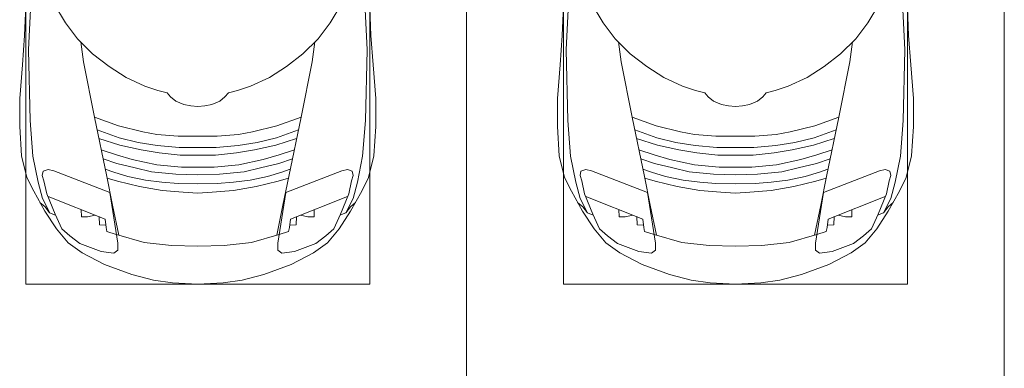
# Model space of a CAD drawing. Header units: millimetres. Extents: x -32229 to 192519, y -13689 to 125138.
# Tile 233 of 256: x 60457 to 65035, y 99459 to 101080. Entities that reach past the tile are written whole.
import ezdxf

# ---------------------------------------------------------------- set-up
doc = ezdxf.new("R2010")
doc.units = ezdxf.units.MM
doc.layers.add('A-DETL-GENF-OTLN', color=7, linetype='Continuous', lineweight=18)
doc.layers.add('C-PRKG-____-OTLN', color=7, linetype='Continuous', lineweight=18)

# ---------------------------------------------------------------- blocks, each defined once
blk = doc.blocks.new('АР_Машиноместо - 4900x2400_М__5300х2500_-V17--01 ЭЛ')
at = {"layer": 'A-DETL-GENF-OTLN', "color": 253, "lineweight": 13, "true_color": 0xaaaaaa}
for p, q in [((1044.2, -818.6), (943.3, -845.1)), ((1132.7, -806), (1044.2, -818.6)), ((1250, -800), (1132.7, -806)), ((1250, -800), (1367.3, -806)), ((1367.3, -806), (1455.8, -818.6)), ((1455.8, -818.6), (1556.7, -845.1)), ((943.3, -845.1), (815.8, -891)), ((1556.7, -845.1), (1684.2, -891)), ((815.8, -891), (711.9, -946.2)), ((1684.2, -891), (1788.1, -946.2)), ((711.9, -946.2), (647.2, -992.8)), ((800.1, -952.6), (700.9, -989.1)), ((859, -944.1), (800.1, -952.6)), ((877.7, -958.9), (859, -944.1)), ((877.7, -991.4), (877.7, -958.9)), ((1622.3, -958.9), (1641, -944.1)), ((1622.3, -991.4), (1622.3, -958.9)), ((1641, -944.1), (1699.9, -952.6)), ((1699.9, -952.6), (1799.1, -989.1)), ((1788.1, -946.2), (1852.8, -992.8)), ((647.2, -992.8), (593.2, -1056.8)), ((700.9, -989.1), (655, -1024.3)), ((841.1, -1225.9), (877.7, -991.4)), ((1000.2, -994.5), (871.4, -1031.3)), ((1127.4, -979.8), (1000.2, -994.5)), ((1250, -977.6), (1127.4, -979.8)), ((1250, -977.6), (1372.6, -979.8)), ((1372.6, -979.8), (1499.8, -994.5)), ((1499.8, -994.5), (1628.6, -1031.3)), ((1658.9, -1225.9), (1622.3, -991.4)), ((1799.1, -989.1), (1845, -1024.3)), ((1852.8, -992.8), (1906.8, -1056.8)), ((654.7, -1024.4), (617.9, -1057.3)), ((882.6, -1027.5), (853.8, -1167.4)), ((1617.4, -1027.5), (1646.2, -1167.4)), ((1845.3, -1024.4), (1882.1, -1057.3)), ((593.2, -1056.8), (539.3, -1140.4)), ((617.9, -1057.3), (586.9, -1126.3)), ((1882.1, -1057.3), (1913.1, -1126.3)), ((1906.8, -1056.8), (1960.7, -1140.4)), ((539.3, -1140.4), (487.4, -1232.1)), ((561.3, -1132.6), (540.4, -1159.6)), ((586.9, -1126.3), (548.2, -1220.1)), ((589, -1121.6), (561.3, -1132.6)), ((1911, -1121.6), (1938.7, -1132.6)), ((1913.1, -1126.3), (1951.8, -1220.1)), ((1938.7, -1132.6), (1959.6, -1159.6)), ((1960.7, -1140.4), (2012.6, -1232.1)), ((540.4, -1159.6), (516.2, -1180.5)), ((853.8, -1167.4), (826.8, -1300.9)), ((1646.2, -1167.4), (1673.2, -1300.9)), ((1959.6, -1159.6), (1983.8, -1180.5)), ((487.4, -1232.1), (455.7, -1296.1)), ((548.2, -1220.1), (535, -1280.6)), ((580.7, -1327.1), (841.1, -1225.9)), ((1084.1, -1236), (978.6, -1254.6)), ((1182.5, -1227.5), (1084.1, -1236)), ((1250, -1223.7), (1182.5, -1227.5)), ((1250, -1223.7), (1317.5, -1227.5)), ((1317.5, -1227.5), (1415.9, -1236)), ((1415.9, -1236), (1521.4, -1254.6)), ((1919.3, -1327.1), (1658.9, -1225.9)), ((1951.8, -1220.1), (1965, -1280.6)), ((2012.6, -1232.1), (2044.3, -1296.1)), ((535, -1280.6), (527.2, -1305.2)), ((876.3, -1278.7), (828.3, -1293.7)), ((978.6, -1254.6), (876.3, -1278.7)), ((1083.6, -1274.6), (1007.1, -1283.7)), ((1159.1, -1267.9), (1083.6, -1274.6)), ((1250, -1266.6), (1159.1, -1267.9)), ((1250, -1266.6), (1340.9, -1267.9)), ((1340.9, -1267.9), (1416.4, -1274.6)), ((1416.4, -1274.6), (1492.9, -1283.7)), ((1521.4, -1254.6), (1623.7, -1278.7)), ((1623.7, -1278.7), (1671.7, -1293.7)), ((1965, -1280.6), (1972.8, -1305.2)), ((455.7, -1296.1), (430.8, -1396.6)), ((527.2, -1305.2), (531.8, -1326)), ((531.8, -1326), (554.4, -1333.3)), ((554.4, -1333.3), (580.7, -1327.1)), ((826.8, -1300.9), (770, -1576.5)), ((859.1, -1321.2), (819.9, -1334.4)), ((925.2, -1301.6), (859.1, -1321.2)), ((1007.1, -1283.7), (925.2, -1301.6)), ((1035, -1323.2), (958.3, -1341.1)), ((1148.3, -1312.4), (1035, -1323.2)), ((1250, -1309.3), (1148.3, -1312.4)), ((1250, -1309.3), (1351.7, -1312.4)), ((1351.7, -1312.4), (1465, -1323.2)), ((1465, -1323.2), (1541.7, -1341.1)), ((1492.9, -1283.7), (1574.8, -1301.6)), ((1574.8, -1301.6), (1640.9, -1321.2)), ((1640.9, -1321.2), (1680.1, -1334.4)), ((1673.2, -1300.9), (1730, -1576.5)), ((1945.6, -1333.3), (1919.3, -1327.1)), ((1968.2, -1326), (1945.6, -1333.3)), ((1972.8, -1305.2), (1968.2, -1326)), ((2044.3, -1296.1), (2069.2, -1396.6)), ((873.8, -1361.2), (809.9, -1383.1)), ((958.3, -1341.1), (873.8, -1361.2)), ((1059, -1354.8), (945.3, -1380.6)), ((1174.5, -1344.2), (1059, -1354.8)), ((1250, -1344.9), (1174.5, -1344.2)), ((1250, -1344.9), (1325.5, -1344.2)), ((1325.5, -1344.2), (1441, -1354.8)), ((1441, -1354.8), (1554.7, -1380.6)), ((1541.7, -1341.1), (1626.2, -1361.2)), ((1626.2, -1361.2), (1690.1, -1383.1)), ((430.8, -1396.6), (422, -1534.1)), ((871.4, -1401.1), (800.5, -1424.6)), ((945.3, -1380.6), (871.4, -1401.1)), ((1070, -1410.4), (986.2, -1425.6)), ((1168.3, -1399.8), (1070, -1410.4)), ((1250, -1400.1), (1168.3, -1399.8)), ((1250, -1400.1), (1331.7, -1399.8)), ((1331.7, -1399.8), (1430, -1410.4)), ((1430, -1410.4), (1513.8, -1425.6)), ((1554.7, -1380.6), (1628.6, -1401.1)), ((1628.6, -1401.1), (1699.5, -1424.6)), ((2069.2, -1396.6), (2078, -1534.1)), ((887, -1446.5), (790.4, -1477.3)), ((973.4, -1459.7), (884.3, -1480.8)), ((986.2, -1425.6), (887, -1446.5)), ((1061.9, -1445.7), (973.4, -1459.7)), ((1163.9, -1435.1), (1061.9, -1445.7)), ((1250, -1435.1), (1163.9, -1435.1)), ((1250, -1435.1), (1336.1, -1435.1)), ((1336.1, -1435.1), (1438.1, -1445.7)), ((1438.1, -1445.7), (1526.6, -1459.7)), ((1513.8, -1425.6), (1613, -1446.5)), ((1526.6, -1459.7), (1615.7, -1480.8)), ((1613, -1446.5), (1709.6, -1477.3)), ((884.3, -1480.8), (782, -1518.1)), ((994.9, -1509.3), (881.7, -1536.4)), ((1060, -1496.1), (994.9, -1509.3)), ((1159.3, -1489.1), (1060, -1496.1)), ((1250, -1488.3), (1159.3, -1489.1)), ((1250, -1488.3), (1340.7, -1489.1)), ((1340.7, -1489.1), (1440, -1496.1)), ((1440, -1496.1), (1505.1, -1509.3)), ((1505.1, -1509.3), (1618.3, -1536.4)), ((1615.7, -1480.8), (1718, -1518.1)), ((422, -1534.1), (422, -1662.9)), ((881.7, -1536.4), (770, -1576.5)), ((1618.3, -1536.4), (1730, -1576.5)), ((2078, -1534.1), (2078, -1662.9)), ((770, -1576.5), (718.3, -1834.2)), ((1730, -1576.5), (1781.7, -1834.2)), ((1184.7, -1635.7), (1147.5, -1650.5)), ((1217.8, -1629.1), (1184.7, -1635.7)), ((1217.8, -1629.1), (1250, -1626.8)), ((1282.2, -1629.1), (1250, -1626.8)), ((1282.2, -1629.1), (1315.3, -1635.7)), ((1315.3, -1635.7), (1352.5, -1650.5)), ((422, -1662.9), (434.8, -1820.7)), ((1107.2, -1689.8), (1064.9, -1700.5)), ((1123.5, -1670.9), (1107.2, -1689.8)), ((1147.5, -1650.5), (1123.5, -1670.9)), ((1352.5, -1650.5), (1376.5, -1670.9)), ((1376.5, -1670.9), (1392.8, -1689.8)), ((1392.8, -1689.8), (1435.1, -1700.5)), ((2078, -1662.9), (2065.2, -1820.7)), ((1004.2, -1721.4), (917, -1761.1)), ((1064.9, -1700.5), (1004.2, -1721.4)), ((1435.1, -1700.5), (1495.8, -1721.4)), ((1495.8, -1721.4), (1583, -1761.1)), ((917, -1761.1), (837.5, -1812.1)), ((1583, -1761.1), (1662.5, -1812.1)), ((434.8, -1820.7), (444.9, -1956.8)), ((837.5, -1812.1), (761.1, -1871.7)), ((1662.5, -1812.1), (1738.9, -1871.7)), ((2065.2, -1820.7), (2055.1, -1956.8)), ((761.1, -1871.7), (690.7, -1941.6)), ((718.3, -1834.2), (705.7, -1926.7)), ((1738.9, -1871.7), (1809.3, -1941.6)), ((1781.7, -1834.2), (1794.3, -1926.7)), ((444.9, -1956.8), (453, -2159.1)), ((690.7, -1941.6), (634.6, -2015)), ((1809.3, -1941.6), (1865.4, -2015)), ((2055.1, -1956.8), (2047, -2159.1)), ((634.6, -2015), (580.7, -2105.7)), ((1865.4, -2015), (1919.3, -2105.7))]:
    blk.add_line(p, q, dxfattribs=at)
at = {"layer": 'A-DETL-GENF-OTLN', "color": 254, "lineweight": 13, "true_color": 0xd4d4d4}
for p, q in [((827.7, -1045), (824.1, -1063.7)), ((871.3, -1031.9), (827.7, -1045)), ((1628.7, -1031.9), (1672.3, -1045)), ((1672.3, -1045), (1675.9, -1063.7)), ((792.9, -1076.2), (791.2, -1114.5)), ((823.3, -1074.4), (792.9, -1076.2)), ((824.1, -1063.7), (818.8, -1102.9)), ((1675.9, -1063.7), (1681.2, -1102.9)), ((1676.7, -1074.4), (1707.1, -1076.2)), ((1707.1, -1076.2), (1708.8, -1114.5)), ((561.7, -1132.1), (527.9, -1198.6)), ((818.8, -1102.9), (554, -1208.1)), ((709.1, -1112.7), (708.2, -1146.9)), ((737.7, -1113.6), (709.1, -1112.7)), ((772.6, -1121.3), (737.7, -1113.6)), ((1681.2, -1102.9), (1946, -1208.1)), ((1727.4, -1121.3), (1762.3, -1113.6)), ((1762.3, -1113.6), (1790.9, -1112.7)), ((1790.9, -1112.7), (1791.8, -1146.9)), ((1938.3, -1132.1), (1972.1, -1198.6)), ((527.9, -1198.6), (507.4, -1274.3)), ((1972.1, -1198.6), (1992.6, -1274.3)), ((507.4, -1274.3), (483.4, -1395.6)), ((1992.6, -1274.3), (2016.6, -1395.6)), ((483.4, -1395.6), (470.9, -1561.4)), ((2016.6, -1395.6), (2029.1, -1561.4)), ((470.9, -1561.4), (462.8, -1889.5)), ((2029.1, -1561.4), (2037.2, -1889.5)), ((462.8, -1889.5), (471.8, -2077.7)), ((2037.2, -1889.5), (2028.2, -2077.7))]:
    blk.add_line(p, q, dxfattribs=at)
at = {"layer": 'C-PRKG-____-OTLN', "color": 253, "lineweight": 13, "true_color": 0xaaaaaa}
for p, q in [((0, 0), (0, -5259.8)), ((450, -800), (450, -4500)), ((450, -800), (2050, -800)), ((2050, -800), (2050, -4500))]:
    blk.add_line(p, q, dxfattribs=at)
blk = doc.blocks.new('АР_Машиноместо - 4900x2400_М__5300х2500_-V19--01 ЭЛ')
at = {"layer": 'A-DETL-GENF-OTLN', "color": 253, "lineweight": 13, "true_color": 0xaaaaaa}
for p, q in [((444.9, 1956.8), (453, 2159.1)), ((2055.1, 1956.8), (2047, 2159.1)), ((634.6, 2015), (580.7, 2105.7)), ((1865.4, 2015), (1919.3, 2105.7)), ((690.7, 1941.6), (634.6, 2015)), ((1809.3, 1941.6), (1865.4, 2015)), ((434.8, 1820.7), (444.9, 1956.8)), ((761.1, 1871.7), (690.7, 1941.6)), ((718.3, 1834.2), (705.7, 1926.7)), ((1738.9, 1871.7), (1809.3, 1941.6)), ((1781.7, 1834.2), (1794.3, 1926.7)), ((2065.2, 1820.7), (2055.1, 1956.8)), ((770, 1576.5), (718.3, 1834.2)), ((837.5, 1812.1), (761.1, 1871.7)), ((1662.5, 1812.1), (1738.9, 1871.7)), ((1730, 1576.5), (1781.7, 1834.2)), ((422, 1662.9), (434.8, 1820.7)), ((917, 1761.1), (837.5, 1812.1)), ((1583, 1761.1), (1662.5, 1812.1)), ((2078, 1662.9), (2065.2, 1820.7)), ((1004.2, 1721.4), (917, 1761.1)), ((1495.8, 1721.4), (1583, 1761.1)), ((1064.9, 1700.5), (1004.2, 1721.4)), ((1107.2, 1689.8), (1064.9, 1700.5)), ((1392.8, 1689.8), (1435.1, 1700.5)), ((1435.1, 1700.5), (1495.8, 1721.4)), ((422, 1534.1), (422, 1662.9)), ((1123.5, 1670.9), (1107.2, 1689.8)), ((1147.5, 1650.5), (1123.5, 1670.9)), ((1184.7, 1635.7), (1147.5, 1650.5)), ((1315.3, 1635.7), (1352.5, 1650.5)), ((1352.5, 1650.5), (1376.5, 1670.9)), ((1376.5, 1670.9), (1392.8, 1689.8)), ((2078, 1534.1), (2078, 1662.9)), ((1217.8, 1629.1), (1184.7, 1635.7)), ((1217.8, 1629.1), (1250, 1626.8)), ((1282.2, 1629.1), (1250, 1626.8)), ((1282.2, 1629.1), (1315.3, 1635.7)), ((826.8, 1300.9), (770, 1576.5)), ((881.7, 1536.4), (770, 1576.5)), ((1618.3, 1536.4), (1730, 1576.5)), ((1673.2, 1300.9), (1730, 1576.5)), ((430.8, 1396.6), (422, 1534.1)), ((884.3, 1480.8), (782, 1518.1)), ((994.9, 1509.3), (881.7, 1536.4)), ((1505.1, 1509.3), (1618.3, 1536.4)), ((1615.7, 1480.8), (1718, 1518.1)), ((2069.2, 1396.6), (2078, 1534.1)), ((887, 1446.5), (790.4, 1477.3)), ((973.4, 1459.7), (884.3, 1480.8)), ((1060, 1496.1), (994.9, 1509.3)), ((1159.3, 1489.1), (1060, 1496.1)), ((1250, 1488.3), (1159.3, 1489.1)), ((1250, 1488.3), (1340.7, 1489.1)), ((1340.7, 1489.1), (1440, 1496.1)), ((1440, 1496.1), (1505.1, 1509.3)), ((1526.6, 1459.7), (1615.7, 1480.8)), ((1613, 1446.5), (1709.6, 1477.3)), ((871.4, 1401.1), (800.5, 1424.6)), ((986.2, 1425.6), (887, 1446.5)), ((1061.9, 1445.7), (973.4, 1459.7)), ((1070, 1410.4), (986.2, 1425.6)), ((1163.9, 1435.1), (1061.9, 1445.7)), ((1250, 1435.1), (1163.9, 1435.1)), ((1250, 1435.1), (1336.1, 1435.1)), ((1336.1, 1435.1), (1438.1, 1445.7)), ((1430, 1410.4), (1513.8, 1425.6)), ((1438.1, 1445.7), (1526.6, 1459.7)), ((1513.8, 1425.6), (1613, 1446.5)), ((1628.6, 1401.1), (1699.5, 1424.6)), ((455.7, 1296.1), (430.8, 1396.6)), ((873.8, 1361.2), (809.9, 1383.1)), ((945.3, 1380.6), (871.4, 1401.1)), ((1059, 1354.8), (945.3, 1380.6)), ((1168.3, 1399.8), (1070, 1410.4)), ((1250, 1400.1), (1168.3, 1399.8)), ((1250, 1400.1), (1331.7, 1399.8)), ((1331.7, 1399.8), (1430, 1410.4)), ((1441, 1354.8), (1554.7, 1380.6)), ((1554.7, 1380.6), (1628.6, 1401.1)), ((1626.2, 1361.2), (1690.1, 1383.1)), ((2044.3, 1296.1), (2069.2, 1396.6)), ((531.8, 1326), (554.4, 1333.3)), ((554.4, 1333.3), (580.7, 1327.1)), ((859.1, 1321.2), (819.9, 1334.4)), ((958.3, 1341.1), (873.8, 1361.2)), ((1035, 1323.2), (958.3, 1341.1)), ((1174.5, 1344.2), (1059, 1354.8)), ((1250, 1344.9), (1174.5, 1344.2)), ((1250, 1344.9), (1325.5, 1344.2)), ((1325.5, 1344.2), (1441, 1354.8)), ((1465, 1323.2), (1541.7, 1341.1)), ((1541.7, 1341.1), (1626.2, 1361.2)), ((1640.9, 1321.2), (1680.1, 1334.4)), ((1945.6, 1333.3), (1919.3, 1327.1)), ((1968.2, 1326), (1945.6, 1333.3)), ((487.4, 1232.1), (455.7, 1296.1)), ((527.2, 1305.2), (531.8, 1326)), ((535, 1280.6), (527.2, 1305.2)), ((580.7, 1327.1), (841.1, 1225.9)), ((853.8, 1167.4), (826.8, 1300.9)), ((876.3, 1278.7), (828.3, 1293.7)), ((925.2, 1301.6), (859.1, 1321.2)), ((1007.1, 1283.7), (925.2, 1301.6)), ((1083.6, 1274.6), (1007.1, 1283.7)), ((1148.3, 1312.4), (1035, 1323.2)), ((1250, 1309.3), (1148.3, 1312.4)), ((1250, 1309.3), (1351.7, 1312.4)), ((1351.7, 1312.4), (1465, 1323.2)), ((1416.4, 1274.6), (1492.9, 1283.7)), ((1492.9, 1283.7), (1574.8, 1301.6)), ((1574.8, 1301.6), (1640.9, 1321.2)), ((1623.7, 1278.7), (1671.7, 1293.7)), ((1646.2, 1167.4), (1673.2, 1300.9)), ((1919.3, 1327.1), (1658.9, 1225.9)), ((1965, 1280.6), (1972.8, 1305.2)), ((1972.8, 1305.2), (1968.2, 1326)), ((2012.6, 1232.1), (2044.3, 1296.1)), ((548.2, 1220.1), (535, 1280.6)), ((978.6, 1254.6), (876.3, 1278.7)), ((1084.1, 1236), (978.6, 1254.6)), ((1159.1, 1267.9), (1083.6, 1274.6)), ((1250, 1266.6), (1159.1, 1267.9)), ((1250, 1266.6), (1340.9, 1267.9)), ((1340.9, 1267.9), (1416.4, 1274.6)), ((1415.9, 1236), (1521.4, 1254.6)), ((1521.4, 1254.6), (1623.7, 1278.7)), ((1951.8, 1220.1), (1965, 1280.6)), ((539.3, 1140.4), (487.4, 1232.1)), ((586.9, 1126.3), (548.2, 1220.1)), ((841.1, 1225.9), (877.7, 991.4)), ((1182.5, 1227.5), (1084.1, 1236)), ((1250, 1223.7), (1182.5, 1227.5)), ((1250, 1223.7), (1317.5, 1227.5)), ((1317.5, 1227.5), (1415.9, 1236)), ((1658.9, 1225.9), (1622.3, 991.4)), ((1913.1, 1126.3), (1951.8, 1220.1)), ((1960.7, 1140.4), (2012.6, 1232.1)), ((540.4, 1159.6), (516.2, 1180.5)), ((561.3, 1132.6), (540.4, 1159.6)), ((882.6, 1027.5), (853.8, 1167.4)), ((1617.4, 1027.5), (1646.2, 1167.4)), ((1938.7, 1132.6), (1959.6, 1159.6)), ((1959.6, 1159.6), (1983.8, 1180.5)), ((593.2, 1056.8), (539.3, 1140.4)), ((589, 1121.6), (561.3, 1132.6)), ((617.9, 1057.3), (586.9, 1126.3)), ((1882.1, 1057.3), (1913.1, 1126.3)), ((1906.8, 1056.8), (1960.7, 1140.4)), ((1911, 1121.6), (1938.7, 1132.6)), ((647.2, 992.8), (593.2, 1056.8)), ((654.7, 1024.4), (617.9, 1057.3)), ((1845.3, 1024.4), (1882.1, 1057.3)), ((1852.8, 992.8), (1906.8, 1056.8)), ((700.9, 989.1), (655, 1024.3)), ((1000.2, 994.5), (871.4, 1031.3)), ((1499.8, 994.5), (1628.6, 1031.3)), ((1799.1, 989.1), (1845, 1024.3)), ((711.9, 946.2), (647.2, 992.8)), ((800.1, 952.6), (700.9, 989.1)), ((877.7, 991.4), (877.7, 958.9)), ((1127.4, 979.8), (1000.2, 994.5)), ((1250, 977.6), (1127.4, 979.8)), ((1250, 977.6), (1372.6, 979.8)), ((1372.6, 979.8), (1499.8, 994.5)), ((1622.3, 991.4), (1622.3, 958.9)), ((1699.9, 952.6), (1799.1, 989.1)), ((1788.1, 946.2), (1852.8, 992.8)), ((815.8, 891), (711.9, 946.2)), ((859, 944.1), (800.1, 952.6)), ((877.7, 958.9), (859, 944.1)), ((1622.3, 958.9), (1641, 944.1)), ((1641, 944.1), (1699.9, 952.6)), ((1684.2, 891), (1788.1, 946.2)), ((943.3, 845.1), (815.8, 891)), ((1556.7, 845.1), (1684.2, 891)), ((1044.2, 818.6), (943.3, 845.1)), ((1455.8, 818.6), (1556.7, 845.1)), ((1132.7, 806), (1044.2, 818.6)), ((1250, 800), (1132.7, 806)), ((1250, 800), (1367.3, 806)), ((1367.3, 806), (1455.8, 818.6))]:
    blk.add_line(p, q, dxfattribs=at)
at = {"layer": 'A-DETL-GENF-OTLN', "color": 254, "lineweight": 13, "true_color": 0xd4d4d4}
for p, q in [((462.8, 1889.5), (471.8, 2077.7)), ((2037.2, 1889.5), (2028.2, 2077.7)), ((470.9, 1561.4), (462.8, 1889.5)), ((2029.1, 1561.4), (2037.2, 1889.5)), ((483.4, 1395.6), (470.9, 1561.4)), ((2016.6, 1395.6), (2029.1, 1561.4)), ((507.4, 1274.3), (483.4, 1395.6)), ((1992.6, 1274.3), (2016.6, 1395.6)), ((527.9, 1198.6), (507.4, 1274.3)), ((1972.1, 1198.6), (1992.6, 1274.3)), ((561.7, 1132.1), (527.9, 1198.6)), ((818.8, 1102.9), (554, 1208.1)), ((1681.2, 1102.9), (1946, 1208.1)), ((1938.3, 1132.1), (1972.1, 1198.6)), ((709.1, 1112.7), (708.2, 1146.9)), ((1790.9, 1112.7), (1791.8, 1146.9)), ((737.7, 1113.6), (709.1, 1112.7)), ((772.6, 1121.3), (737.7, 1113.6)), ((792.9, 1076.2), (791.2, 1114.5)), ((824.1, 1063.7), (818.8, 1102.9)), ((1675.9, 1063.7), (1681.2, 1102.9)), ((1707.1, 1076.2), (1708.8, 1114.5)), ((1727.4, 1121.3), (1762.3, 1113.6)), ((1762.3, 1113.6), (1790.9, 1112.7)), ((823.3, 1074.4), (792.9, 1076.2)), ((827.7, 1045), (824.1, 1063.7)), ((1672.3, 1045), (1675.9, 1063.7)), ((1676.7, 1074.4), (1707.1, 1076.2)), ((871.3, 1031.9), (827.7, 1045)), ((1628.7, 1031.9), (1672.3, 1045))]:
    blk.add_line(p, q, dxfattribs=at)
at = {"layer": 'C-PRKG-____-OTLN', "color": 253, "lineweight": 13, "true_color": 0xaaaaaa}
for p, q in [((0, 0), (0, 5259.8)), ((2500, 307.7), (2500, 5259.8)), ((450, 800), (450, 4500)), ((2050, 800), (2050, 4500)), ((450, 800), (2050, 800))]:
    blk.add_line(p, q, dxfattribs=at)
blk = doc.blocks.new('Наметкина 10_РД_АР_П_отсоединено_rvt-1--01 ЭЛ')
at = {"layer": 'C-PRKG-____-OTLN', "color": 253, "lineweight": 13, "true_color": 0xaaaaaa, "rotation": 180}
blk.add_blockref('АР_Машиноместо - 4900x2400_М__5300х2500_-V17--01 ЭЛ', (62535.3, 99050), dxfattribs=at)
at = {"layer": 'C-PRKG-____-OTLN', "color": 253, "lineweight": 13, "true_color": 0xaaaaaa}
blk.add_blockref('АР_Машиноместо - 4900x2400_М__5300х2500_-V19--01 ЭЛ', (62535.3, 99050), dxfattribs=at)

msp = doc.modelspace()

# ---------------------------------------------------------------- block references
at = {"lineweight": 5}
msp.add_blockref('Наметкина 10_РД_АР_П_отсоединено_rvt-1--01 ЭЛ', (0, 0), dxfattribs=at)

doc.saveas('drawing.dxf')
